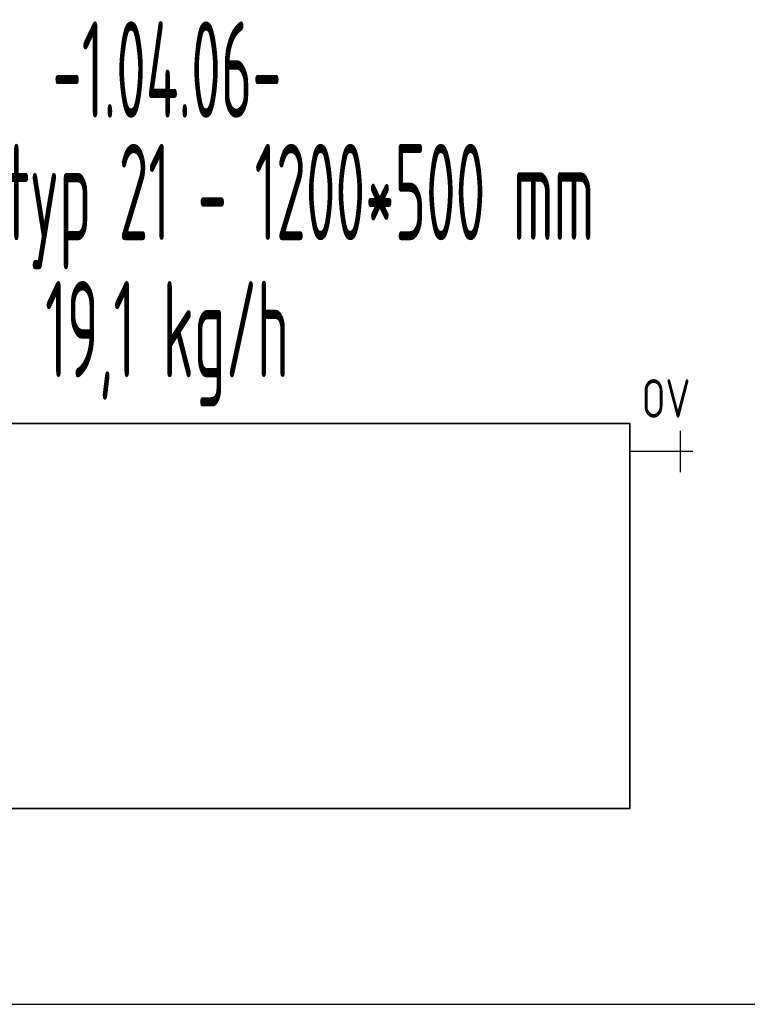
# Model space of a CAD drawing. Header units: millimetres. Extents: x 14365 to 105143, y -126377 to -22383.
# Tile 115 of 191: x 71085 to 72029, y -126377 to -125099. Entities that reach past the tile are written whole.
import ezdxf
from ezdxf.enums import TextEntityAlignment as Align

# ---------------------------------------------------------------- set-up
doc = ezdxf.new("R2010")
doc.units = ezdxf.units.MM
doc.linetypes.add('VERDECKT', pattern=[9.525, 6.35, -3.175])
for name, color, linetype, lineweight in [('JS_VYT_POPIS - OBECNĚ', 7, 'Continuous', 5), ('UT_SCHÉMA_POPIS', 7, 'VERDECKT', 5), ('UT_SCHÉMA_SYMBOLY', 7, 'Continuous', 25), ('UT_ZAŘÍZENÍ - OT', 3, 'Continuous', 35)]:
    doc.layers.add(name, color=color, linetype=linetype, lineweight=lineweight)
doc.styles.add('ISO 2.5', font='isocp.shx', dxfattribs={"width": 0.8, "height": 2.5})
doc.styles.add('VZT_POPIS', font='isocp.shx', dxfattribs={"width": 0.6, "height": 125})

msp = doc.modelspace()

# ---------------------------------------------------------------- linework, layer by layer
at = {"ltscale": 8}
msp.add_line((31841.3, -126377.2), (105085.1, -126377.2), dxfattribs=at)
at = {"layer": 'UT_SCHÉMA_SYMBOLY'}
for p, q in [((71942.2, -125686.8), (71942.2, -125632.8)), ((71958.2, -125659.8), (71876.3, -125659.8))]:
    msp.add_line(p, q, dxfattribs=at)
at = {"layer": 'UT_ZAŘÍZENÍ - OT', "linetype": 'Continuous'}
for p, q in [((71876.3, -125623.3), (70676.3, -125623.3)), ((71876.3, -126123.3), (71876.3, -125623.3)), ((70676.3, -126123.3), (71876.3, -126123.3))]:
    msp.add_line(p, q, dxfattribs=at)

# ---------------------------------------------------------------- texts
at = {"layer": 'JS_VYT_POPIS - OBECNĚ', "style": 'VZT_POPIS', "width": 0.5}
for s, p in [('-1.04.06-', (71276.1, -125164.2)), ('D-OT VK typ 21 - 1200*500 mm', (71276.1, -125323.1)), ('19,1 kg/h', (71276.1, -125501.1))]:
    msp.add_text(s, height=125, dxfattribs=at).set_placement(p, align=Align.MIDDLE_CENTER)
at = {"layer": 'UT_SCHÉMA_POPIS', "style": 'ISO 2.5', "width": 0.8}
msp.add_text('OV', height=50, dxfattribs=at).set_placement((71891.7, -125591), align=Align.MIDDLE_LEFT)

doc.saveas('drawing.dxf')
